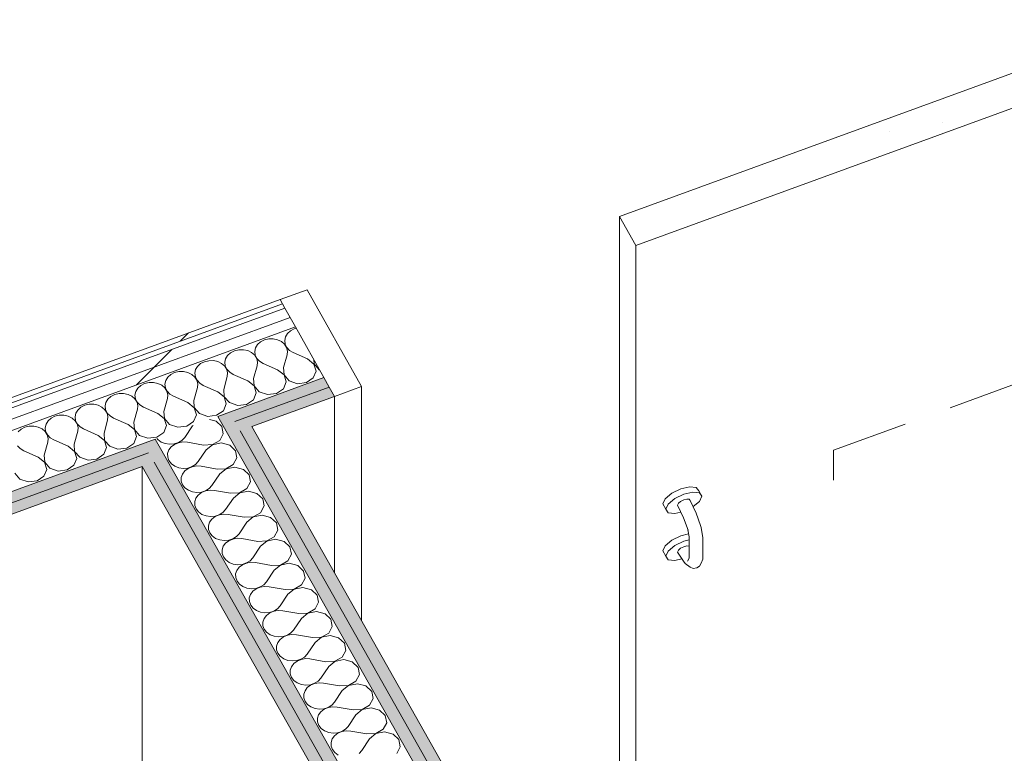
# Model space of a CAD drawing. Header units: millimetres. Extents: x -8337 to 19291, y 9509 to 21675.
# Tile 61 of 163: x -994 to 67, y 14546 to 15336. Entities that reach past the tile are written whole.
import ezdxf

# ---------------------------------------------------------------- set-up
doc = ezdxf.new("R2010")
doc.units = ezdxf.units.MM
doc.header["$MEASUREMENT"] = 0
doc.linetypes.add('Wipeout_Contour', pattern=[1000, 0, -1000])
doc.layers.add('Nuevo_08_E_Envans secs', color=7, linetype='Continuous')
doc.layers.add('Nuevo_Puertas Archicad', color=7, linetype='Continuous')
for name, color, linetype, lineweight in [('Nuevo_08_E_Envans secs_Pluma_Nº__1', 7, 'Continuous', 5), ('Nuevo_08_E_Envans secs_Pluma_Nº__47', 7, 'Continuous', 20), ('Nuevo_Puertas Archicad_Pluma_Nº__1', 7, 'Continuous', 5)]:
    doc.layers.add(name, color=color, linetype=linetype, lineweight=lineweight)
for name, color, linetype, lineweight, true_color in [('Nuevo_08_E_Envans secs_Pluma_Nº__102', 7, 'Continuous', 5, 0xcccccc), ('Nuevo_08_E_Envans secs_Pluma_Nº__171', 171, 'Continuous', 13, 0xaaaaff), ('Nuevo_08_E_Envans secs_Pluma_Nº__177', 7, 'Continuous', 15, 0xf7e046), ('Nuevo_08_E_Envans secs_Pluma_Nº__79', 7, 'Continuous', 5, 0xaaffd5), ('Nuevo_Puertas Archicad_Pluma_Nº__3', 7, 'Continuous', 5, 0xa4a4a4)]:
    doc.layers.add(name, color=color, linetype=linetype, lineweight=lineweight, true_color=true_color)
pattern_1 = [(45, (0, 0), (-183.8478, 183.8478), [195, -65]), (45, (7e-14, 183.85), (-183.8478, 183.8478), [195, -65])]

# ---------------------------------------------------------------- blocks, each defined once
blk = doc.blocks.new('*X75')
at = {"layer": 'Nuevo_08_E_Envans secs_Pluma_Nº__102', "color": 254, "linetype": 'Continuous', "lineweight": 5, "true_color": 0xcccccc}
for p, q in [((-707.7, 14994.6), (-708.5, 14990.7)), ((-705.5, 14998.1), (-707.7, 14994.6)), ((-702.3, 15001), (-705.5, 14998.1)), ((-698.2, 15003.1), (-702.3, 15001)), ((-696, 15003.7), (-698.2, 15003.1)), ((-737.8, 14986.3), (-739.9, 14982.8)), ((-734.5, 14989.3), (-737.8, 14986.3)), ((-730.4, 14991.4), (-734.5, 14989.3)), ((-725.7, 14992.5), (-730.4, 14991.4)), ((-720.8, 14992.5), (-725.7, 14992.5)), ((-716.1, 14991.5), (-720.8, 14992.5)), ((-711.9, 14989.4), (-716.1, 14991.5)), ((-708.6, 14986.6), (-711.9, 14989.4)), ((-706.4, 14983.1), (-708.6, 14986.6)), ((-708.5, 14990.7), (-708.1, 14986.8)), ((-708.1, 14986.8), (-706.3, 14983.1)), ((-770, 14974.6), (-772.1, 14971)), ((-766.7, 14977.5), (-770, 14974.6)), ((-762.6, 14979.6), (-766.7, 14977.5)), ((-757.9, 14980.7), (-762.6, 14979.6)), ((-753, 14980.7), (-757.9, 14980.7)), ((-748.3, 14979.7), (-753, 14980.7)), ((-744.2, 14977.7), (-748.3, 14979.7)), ((-740.8, 14974.8), (-744.2, 14977.7)), ((-739.9, 14982.8), (-740.8, 14978.9)), ((-740.8, 14978.9), (-740.3, 14975)), ((-738.6, 14971.3), (-740.8, 14974.8)), ((-740.3, 14975), (-738.5, 14971.3)), ((-709.7, 14961.4), (-705.8, 14975.3)), ((-705.4, 14979.2), (-706.4, 14983.1)), ((-706.3, 14983.1), (-703.3, 14980)), ((-705.8, 14975.3), (-705.4, 14979.2)), ((-703.3, 14980), (-699.4, 14977.6)), ((-683.9, 14970.8), (-699.4, 14977.6)), ((-802.2, 14962.8), (-804.4, 14959.3)), ((-799, 14965.7), (-802.2, 14962.8)), ((-794.8, 14967.8), (-799, 14965.7)), ((-790.2, 14968.9), (-794.8, 14967.8)), ((-785.3, 14969), (-790.2, 14968.9)), ((-780.6, 14967.9), (-785.3, 14969)), ((-776.4, 14965.9), (-780.6, 14967.9)), ((-773.1, 14963), (-776.4, 14965.9)), ((-770.8, 14959.5), (-773.1, 14963)), ((-772.1, 14971), (-773, 14967.2)), ((-773, 14967.2), (-772.5, 14963.2)), ((-772.5, 14963.2), (-770.7, 14959.6)), ((-741.9, 14949.6), (-738, 14963.5)), ((-737.7, 14967.4), (-738.6, 14971.3)), ((-738.5, 14971.3), (-735.5, 14968.2)), ((-738, 14963.5), (-737.7, 14967.4)), ((-735.5, 14968.2), (-731.6, 14965.9)), ((-716.1, 14959), (-731.6, 14965.9)), ((-677, 14965.3), (-683.9, 14970.8)), ((-677.2, 14970.3), (-676.9, 14965.4)), ((-674.7, 14957.7), (-677, 14965.3)), ((-676.9, 14965.4), (-671.3, 14959)), ((-831.2, 14954), (-834.4, 14951)), ((-827.1, 14956.1), (-831.2, 14954)), ((-822.4, 14957.2), (-827.1, 14956.1)), ((-817.5, 14957.2), (-822.4, 14957.2)), ((-812.8, 14956.2), (-817.5, 14957.2)), ((-808.6, 14954.1), (-812.8, 14956.2)), ((-805.3, 14951.3), (-808.6, 14954.1)), ((-804.4, 14959.3), (-805.2, 14955.4)), ((-805.2, 14955.4), (-804.7, 14951.5)), ((-774.1, 14937.8), (-770.3, 14951.8)), ((-769.9, 14955.7), (-770.8, 14959.5)), ((-770.7, 14959.6), (-767.7, 14956.5)), ((-770.3, 14951.8), (-769.9, 14955.7)), ((-767.7, 14956.5), (-763.8, 14954.1)), ((-748.3, 14947.2), (-763.8, 14954.1)), ((-709.2, 14953.5), (-716.1, 14959)), ((-709.7, 14961.4), (-709.1, 14953.6)), ((-706.9, 14946), (-709.2, 14953.5)), ((-709.1, 14953.6), (-703.5, 14947.2)), ((-677.7, 14950.3), (-674.7, 14957.7)), ((-671.3, 14959), (-670.8, 14958.8)), ((-863.4, 14942.2), (-866.7, 14939.3)), ((-859.3, 14944.3), (-863.4, 14942.2)), ((-854.6, 14945.4), (-859.3, 14944.3)), ((-849.7, 14945.4), (-854.6, 14945.4)), ((-845, 14944.4), (-849.7, 14945.4)), ((-840.8, 14942.4), (-845, 14944.4)), ((-837.5, 14939.5), (-840.8, 14942.4)), ((-836.6, 14947.5), (-837.4, 14943.6)), ((-837.4, 14943.6), (-837, 14939.7)), ((-834.4, 14951), (-836.6, 14947.5)), ((-803.1, 14947.8), (-805.3, 14951.3)), ((-804.7, 14951.5), (-802.9, 14947.8)), ((-802.1, 14943.9), (-803.1, 14947.8)), ((-802.9, 14947.8), (-800, 14944.7)), ((-802.5, 14940), (-802.1, 14943.9)), ((-800, 14944.7), (-796.1, 14942.3)), ((-780.6, 14935.5), (-796.1, 14942.3)), ((-741.4, 14941.8), (-748.3, 14947.2)), ((-741.9, 14949.6), (-741.3, 14941.8)), ((-739.2, 14934.2), (-741.4, 14941.8)), ((-741.3, 14941.8), (-735.8, 14935.4)), ((-709.9, 14938.6), (-706.9, 14946)), ((-703.5, 14947.2), (-694.7, 14944.1)), ((-694.7, 14944.1), (-685.1, 14945.3)), ((-685.1, 14945.3), (-677.7, 14950.3)), ((-895.6, 14930.4), (-898.9, 14927.5)), ((-891.5, 14932.5), (-895.6, 14930.4)), ((-886.8, 14933.6), (-891.5, 14932.5)), ((-882, 14933.7), (-886.8, 14933.6)), ((-877.2, 14932.6), (-882, 14933.7)), ((-873.1, 14930.6), (-877.2, 14932.6)), ((-869.7, 14927.7), (-873.1, 14930.6)), ((-868.8, 14935.7), (-869.7, 14931.9)), ((-869.7, 14931.9), (-869.2, 14927.9)), ((-866.7, 14939.3), (-868.8, 14935.7)), ((-835.3, 14936), (-837.5, 14939.5)), ((-837, 14939.7), (-835.2, 14936)), ((-834.3, 14932.1), (-835.3, 14936)), ((-835.2, 14936), (-832.2, 14932.9)), ((-834.7, 14928.2), (-834.3, 14932.1)), ((-832.2, 14932.9), (-828.3, 14930.6)), ((-812.8, 14923.7), (-828.3, 14930.6)), ((-806.3, 14926.1), (-802.5, 14940)), ((-773.7, 14930), (-780.6, 14935.5)), ((-774.1, 14937.8), (-773.5, 14930.1)), ((-742.2, 14926.8), (-739.2, 14934.2)), ((-735.8, 14935.4), (-726.9, 14932.4)), ((-726.9, 14932.4), (-717.3, 14933.5)), ((-717.3, 14933.5), (-709.9, 14938.6)), ((-923.7, 14920.8), (-927.9, 14918.7)), ((-919.1, 14921.9), (-923.7, 14920.8)), ((-914.2, 14921.9), (-919.1, 14921.9)), ((-909.5, 14920.9), (-914.2, 14921.9)), ((-905.3, 14918.8), (-909.5, 14920.9)), ((-901, 14924), (-901.9, 14920.1)), ((-901.9, 14920.1), (-901.4, 14916.2)), ((-898.9, 14927.5), (-901, 14924)), ((-867.5, 14924.2), (-869.7, 14927.7)), ((-869.2, 14927.9), (-867.4, 14924.3)), ((-866.6, 14920.4), (-867.5, 14924.2)), ((-867.4, 14924.3), (-864.4, 14921.2)), ((-867, 14916.5), (-866.6, 14920.4)), ((-864.4, 14921.2), (-860.5, 14918.8)), ((-838.6, 14914.3), (-834.7, 14928.2)), ((-805.9, 14918.2), (-812.8, 14923.7)), ((-806.3, 14926.1), (-805.8, 14918.3)), ((-774.4, 14915), (-771.4, 14922.4)), ((-771.4, 14922.4), (-773.7, 14930)), ((-773.5, 14930.1), (-768, 14923.7)), ((-768, 14923.7), (-759.1, 14920.6)), ((-759.1, 14920.6), (-749.5, 14921.8)), ((-749.5, 14921.8), (-742.2, 14926.8)), ((-951.3, 14910.1), (-956, 14909)), ((-946.4, 14910.1), (-951.3, 14910.1)), ((-941.7, 14909.1), (-946.4, 14910.1)), ((-933.3, 14912.2), (-934.1, 14908.3)), ((-931.1, 14915.7), (-933.3, 14912.2)), ((-927.9, 14918.7), (-931.1, 14915.7)), ((-902, 14916), (-905.3, 14918.8)), ((-899.7, 14912.5), (-902, 14916)), ((-901.4, 14916.2), (-899.6, 14912.5)), ((-898.8, 14908.6), (-899.7, 14912.5)), ((-899.6, 14912.5), (-896.6, 14909.4)), ((-896.6, 14909.4), (-892.7, 14907)), ((-870.8, 14902.5), (-867, 14916.5)), ((-845, 14911.9), (-860.5, 14918.8)), ((-838.1, 14906.5), (-845, 14911.9)), ((-838.6, 14914.3), (-838, 14906.5)), ((-806.6, 14903.3), (-803.6, 14910.7)), ((-803.6, 14910.7), (-805.9, 14918.2)), ((-805.8, 14918.3), (-800.2, 14911.9)), ((-800.2, 14911.9), (-791.3, 14908.8)), ((-791.3, 14908.8), (-781.8, 14910)), ((-781.8, 14910), (-774.4, 14915)), ((-965.5, 14900.4), (-966.3, 14896.6)), ((-963.3, 14904), (-965.5, 14900.4)), ((-960.1, 14906.9), (-963.3, 14904)), ((-956, 14909), (-960.1, 14906.9)), ((-937.5, 14907.1), (-941.7, 14909.1)), ((-934.2, 14904.2), (-937.5, 14907.1)), ((-932, 14900.7), (-934.2, 14904.2)), ((-934.1, 14908.3), (-933.6, 14904.4)), ((-933.6, 14904.4), (-931.8, 14900.7)), ((-931, 14896.8), (-932, 14900.7)), ((-931.8, 14900.7), (-928.9, 14897.6)), ((-903, 14890.8), (-899.2, 14904.7)), ((-899.2, 14904.7), (-898.8, 14908.6)), ((-877.2, 14900.2), (-892.7, 14907)), ((-870.3, 14894.7), (-877.2, 14900.2)), ((-870.8, 14902.5), (-870.2, 14894.8)), ((-838.8, 14891.5), (-835.8, 14898.9)), ((-835.8, 14898.9), (-838.1, 14906.5)), ((-838, 14906.5), (-832.4, 14900.1)), ((-832.4, 14900.1), (-823.6, 14897.1)), ((-814, 14898.2), (-806.6, 14903.3)), ((-992.3, 14895.1), (-995.6, 14892.2)), ((-988.2, 14897.2), (-992.3, 14895.1)), ((-983.5, 14898.3), (-988.2, 14897.2)), ((-978.6, 14898.4), (-983.5, 14898.3)), ((-973.9, 14897.3), (-978.6, 14898.4)), ((-969.7, 14895.3), (-973.9, 14897.3)), ((-966.4, 14892.4), (-969.7, 14895.3)), ((-964.2, 14888.9), (-966.4, 14892.4)), ((-966.3, 14896.6), (-965.9, 14892.6)), ((-965.9, 14892.6), (-964.1, 14889)), ((-963.2, 14885.1), (-964.2, 14888.9)), ((-964.1, 14889), (-961.1, 14885.9)), ((-935.2, 14879), (-931.4, 14892.9)), ((-931.4, 14892.9), (-931, 14896.8)), ((-928.9, 14897.6), (-925, 14895.3)), ((-909.5, 14888.4), (-925, 14895.3)), ((-902.6, 14882.9), (-909.5, 14888.4)), ((-903, 14890.8), (-902.4, 14883)), ((-868.1, 14887.1), (-870.3, 14894.7)), ((-870.2, 14894.8), (-864.7, 14888.4)), ((-864.7, 14888.4), (-855.8, 14885.3)), ((-846.2, 14886.5), (-838.8, 14891.5)), ((-823.6, 14897.1), (-814, 14898.2)), ((-967.5, 14867.2), (-963.6, 14881.2)), ((-963.6, 14881.2), (-963.2, 14885.1)), ((-961.1, 14885.9), (-957.2, 14883.5)), ((-941.7, 14876.6), (-957.2, 14883.5)), ((-935.2, 14879), (-934.7, 14871.2)), ((-900.3, 14875.4), (-902.6, 14882.9)), ((-902.4, 14883), (-896.9, 14876.6)), ((-878.4, 14874.7), (-871.1, 14879.7)), ((-871.1, 14879.7), (-868.1, 14887.1)), ((-855.8, 14885.3), (-846.2, 14886.5)), ((-996.3, 14877.2), (-993.3, 14874.1)), ((-993.3, 14874.1), (-989.4, 14871.7)), ((-973.9, 14864.9), (-989.4, 14871.7)), ((-967.5, 14867.2), (-966.9, 14859.5)), ((-934.8, 14871.2), (-941.7, 14876.6)), ((-932.5, 14863.6), (-934.8, 14871.2)), ((-934.7, 14871.2), (-929.1, 14864.8)), ((-910.7, 14862.9), (-903.3, 14868)), ((-903.3, 14868), (-900.3, 14875.4)), ((-896.9, 14876.6), (-888, 14873.5)), ((-888, 14873.5), (-878.4, 14874.7)), ((-967, 14859.4), (-973.9, 14864.9)), ((-964.7, 14851.8), (-967, 14859.4)), ((-966.9, 14859.5), (-961.3, 14853.1)), ((-935.5, 14856.2), (-932.5, 14863.6)), ((-929.1, 14864.8), (-920.2, 14861.8)), ((-920.2, 14861.8), (-910.7, 14862.9)), ((-999.1, 14847.7), (-993.6, 14841.3)), ((-967.7, 14844.4), (-964.7, 14851.8)), ((-961.3, 14853.1), (-952.5, 14850)), ((-952.5, 14850), (-942.9, 14851.2)), ((-942.9, 14851.2), (-935.5, 14856.2)), ((-993.6, 14841.3), (-984.7, 14838.2)), ((-984.7, 14838.2), (-975.1, 14839.4)), ((-975.1, 14839.4), (-967.7, 14844.4))]:
    blk.add_line(p, q, dxfattribs=at)
blk = doc.blocks.new('Elem Sección_70_1')
at = {"layer": 'Nuevo_08_E_Envans secs_Pluma_Nº__79', "linetype": 'Continuous', "lineweight": 5, "true_color": 0xaaffd5}
for points in [[(-780.4, 14908.9), (-774.7, 14898.8), (-762.2, 14903.4), (-660.5, 14940.5), (-666.2, 14950.6)], [(-660.5, 14940.5), (-762.2, 14903.4), (-756.4, 14893.3), (-654.8, 14930.4)], [(-1992.7, 14466.3), (-1987, 14456.1), (-855, 14869.5), (-842.4, 14874.1), (-848.1, 14884.2)], [(-855, 14869.5), (-1987, 14456.1), (-1981.4, 14446), (-849.2, 14859.4)]]:
    blk.add_hatch(color=121, dxfattribs=at).paths.add_polyline_path(points)
at = {"layer": 'Nuevo_08_E_Envans secs', "lineweight": 0}
blk.add_blockref('*X75', (0, 0), dxfattribs=at)
at = {"color": 254, "linetype": 'Wipeout_Contour', "lineweight": 0, "ltscale": 59428.537823}
blk.add_wipeout([(-708.2, 15025.4), (-2034.7, 14541.1), (-2029.1, 14530.9), (-702.5, 15015.3)], dxfattribs=at).dxf.layer = 'Nuevo_08_E_Envans secs'
at = {"layer": 'Nuevo_08_E_Envans secs_Pluma_Nº__177', "linetype": 'Continuous', "lineweight": 15, "true_color": 0xf7e046}
h = blk.add_hatch(dxfattribs=at)
h.set_pattern_fill('Panellat_HPL_0001', color=53, style=0, pattern_type=2)
h.set_pattern_definition(pattern_1)
h.paths.add_polyline_path([(-708.2, 15025.4), (-2034.7, 14541.1), (-2029.1, 14530.9), (-702.5, 15015.3)])
at = {"color": 254, "linetype": 'Wipeout_Contour', "lineweight": 0, "ltscale": 59386.127591}
blk.add_wipeout([(-2029.1, 14530.9), (-2023.4, 14520.8), (-696.8, 15005.2), (-702.5, 15015.3)], dxfattribs=at).dxf.layer = 'Nuevo_08_E_Envans secs'
at = {"layer": 'Nuevo_08_E_Envans secs_Pluma_Nº__177', "linetype": 'Continuous', "lineweight": 15, "true_color": 0xf7e046}
h = blk.add_hatch(dxfattribs=at)
h.set_pattern_fill('Panellat_HPL_0001', color=53, style=0, pattern_type=2)
h.set_pattern_definition(pattern_1)
h.paths.add_polyline_path([(-2029.1, 14530.9), (-2023.4, 14520.8), (-696.8, 15005.2), (-702.5, 15015.3)])
at = {"color": 254, "linetype": 'Wipeout_Contour', "lineweight": 0, "ltscale": 59479.111652}
blk.add_wipeout([(-2037.4, 14545.8), (-710.8, 15030.1), (-713.5, 15034.8), (-2040, 14550.4)], dxfattribs=at).dxf.layer = 'Nuevo_08_E_Envans secs'
at = {"layer": 'Nuevo_08_E_Envans secs_Pluma_Nº__171', "linetype": 'Continuous', "lineweight": 13, "true_color": 0xaaaaff}
h = blk.add_hatch(dxfattribs=at)
h.set_pattern_fill('Panellat_HPL_0001', color=161, style=0, pattern_type=2)
h.set_pattern_definition(pattern_1)
h.paths.add_polyline_path([(-2037.4, 14545.8), (-710.8, 15030.1), (-713.5, 15034.8), (-2040, 14550.4)])
at = {"layer": 'Nuevo_08_E_Envans secs_Pluma_Nº__1', "color": 7, "linetype": 'Continuous', "lineweight": 5}
for p, q in [((-713.5, 15034.8), (-2040, 14550.4)), ((-710.8, 15030.1), (-2037.4, 14545.8)), ((-708.2, 15025.4), (-2034.7, 14541.1)), ((-702.5, 15015.3), (-2029.1, 14530.9)), ((-696.8, 15005.2), (-2023.4, 14520.8)), ((-666.2, 14950.6), (-780.4, 14908.9)), ((-660.5, 14940.5), (-762.2, 14903.4)), ((-654.8, 14930.4), (-743.9, 14897.9)), ((-848.1, 14884.2), (-1992.7, 14466.3)), ((-855, 14869.5), (-1987, 14456.1)), ((-861.8, 14854.8), (-1981.4, 14446))]:
    blk.add_line(p, q, dxfattribs=at)
blk = doc.blocks.new('Elem Sección_110_1')
at = {"layer": 'Nuevo_Puertas Archicad', "linetype": 'Continuous', "lineweight": 0, "true_color": 0xffffff}
h = blk.add_hatch(dxfattribs=at)
h.set_pattern_fill('Hormigón_en_Masa_0001', style=0, pattern_type=2)
h.set_pattern_definition([(0, (0, 0), (0, 779.423), [48.75, -401.25]), (0, (225, 389.7), (0, 779.423), [48.75, -401.25]), (60, (0, 0), (-675, 389.71), [48.75, -401.25]), (60, (450, 0), (-675, 389.71), [48.75, -401.25]), (120, (48.75, 0), (675, 389.71), [48.75, -401.25]), (120, (498.75, 0), (675, 389.71), [48.75, -401.25]), (0, (0, 75), (0, 150), [0, -150, 0, -225]), (45, (75, 75), (-106.066, 106.066), [0, -112.5, 0, -187.5])])
h.paths.add_polyline_path([(-347.8, 15124.2), (-330.3, 15093), (481.8, 15389.5), (464.3, 15420.7)])
at = {"layer": 'Nuevo_Puertas Archicad_Pluma_Nº__1', "color": 7, "linetype": 'Continuous', "lineweight": 5}
for p, q in [((464.3, 15420.7), (-347.8, 15124.2)), ((481.8, 15389.5), (-330.3, 15093)), ((-347.8, 15124.2), (-330.3, 15093)), ((-684.4, 15045.4), (-713.5, 15034.8)), ((-684.4, 15045.4), (-625.8, 14941)), ((-625.8, 14941), (-654.8, 14930.4))]:
    blk.add_line(p, q, dxfattribs=at)
at = {"layer": 'Nuevo_Puertas Archicad_Pluma_Nº__1', "color": 7, "linetype": 'Continuous', "lineweight": 5, "flags": 128}
blk.add_lwpolyline([(-713.5, 15034.8), (-710.8, 15030.1), (-708.2, 15025.4), (-702.5, 15015.3), (-696.8, 15005.2), (-666.2, 14950.6), (-660.5, 14940.5), (-654.8, 14930.4)], dxfattribs=at)
at = {"layer": 'Nuevo_Puertas Archicad_Pluma_Nº__3', "color": 253, "linetype": 'Continuous', "lineweight": 5, "true_color": 0xa4a4a4}
for p, q in [((-347.8, 14349.9), (-347.8, 15124.2)), ((-330.3, 14318.8), (-330.3, 15093)), ((8.1, 14918.2), (85.4, 14946.4)), ((-625.8, 14689), (-625.8, 14941)), ((-654.8, 14930.4), (-654.8, 14740.3)), ((-117.6, 14872.3), (-40.2, 14900.6)), ((-117.6, 14872.3), (-117.6, 14840.1)), ((-291.6, 14826), (-298.7, 14820.1)), ((-282, 14830.8), (-291.6, 14826)), ((-278.7, 14824.9), (-288.4, 14820.2)), ((-272.3, 14833.1), (-282, 14830.8)), ((-269, 14827.2), (-278.7, 14824.9)), ((-265.2, 14832.3), (-272.3, 14833.1)), ((-261.9, 14826.5), (-269, 14827.2)), ((-262.6, 14828.6), (-265.2, 14832.3)), ((-262.6, 14828.6), (-259.4, 14822.8)), ((-259.4, 14822.8), (-261.9, 14826.5)), ((-298.7, 14820.1), (-301.3, 14814.5)), ((-301.3, 14814.5), (-298, 14808.7)), ((-295.4, 14814.2), (-298, 14808.7)), ((-288.4, 14820.2), (-295.4, 14814.2)), ((-284.5, 14815.2), (-285.5, 14813.3)), ((-282.1, 14817.3), (-284.5, 14815.2)), ((-278.7, 14819), (-282.1, 14817.3)), ((-275.3, 14819.8), (-278.7, 14819)), ((-272.8, 14819.5), (-275.3, 14819.8)), ((-271.9, 14818.2), (-272.8, 14819.5)), ((-271.9, 14818.2), (-265.4, 14804.7)), ((-268.7, 14811.6), (-261.9, 14817.3)), ((-261.9, 14817.3), (-259.4, 14822.8)), ((-298, 14808.7), (-295.4, 14805)), ((-295.4, 14805), (-288.4, 14804.2)), ((-288.4, 14804.2), (-281.8, 14805.8)), ((-285.5, 14813.3), (-278.9, 14799.7)), ((-265.4, 14804.7), (-260.5, 14791.1)), ((-278.9, 14799.7), (-274.1, 14786.1)), ((-273.5, 14782.2), (-282, 14780.2)), ((-274.3, 14786.6), (-272.9, 14779.2)), ((-260.5, 14791.1), (-260.1, 14789.2)), ((-260.1, 14789.2), (-258.2, 14778)), ((-291.6, 14775.4), (-298.7, 14769.5)), ((-282, 14780.2), (-291.6, 14775.4)), ((-278.7, 14774.4), (-288.4, 14769.6)), ((-272.9, 14775.7), (-278.7, 14774.4)), ((-272.9, 14756.2), (-272.9, 14779.2)), ((-258.2, 14755), (-258.2, 14778)), ((-298.7, 14769.5), (-301.3, 14763.9)), ((-301.3, 14763.9), (-298, 14758.1)), ((-295.4, 14763.6), (-298, 14758.1)), ((-288.4, 14769.6), (-295.4, 14763.6)), ((-284.5, 14764.6), (-285.5, 14762.7)), ((-285.5, 14762.7), (-278.9, 14752.8)), ((-282.1, 14766.7), (-284.5, 14764.6)), ((-278.7, 14768.4), (-282.1, 14766.7)), ((-275.3, 14769.2), (-278.7, 14768.4)), ((-272.9, 14768.9), (-275.3, 14769.2)), ((-298, 14758.1), (-295.4, 14754.4)), ((-295.4, 14754.4), (-288.4, 14753.7)), ((-288.4, 14753.7), (-280.7, 14755.5)), ((-278.9, 14752.8), (-277.2, 14750.4)), ((-277.2, 14750.4), (-271.9, 14746.5)), ((-274.5, 14752.8), (-272.9, 14756.2)), ((-261.6, 14747.6), (-260.1, 14750.8)), ((-260.1, 14750.8), (-258.2, 14755)), ((-271.9, 14746.5), (-268.4, 14745.1)), ((-268.4, 14745.1), (-264.7, 14745.5)), ((-264.7, 14745.5), (-261.6, 14747.6))]:
    blk.add_line(p, q, dxfattribs=at)
blk = doc.blocks.new('*X142')
at = {"layer": 'Nuevo_08_E_Envans secs_Pluma_Nº__102', "color": 254, "linetype": 'Continuous', "lineweight": 5, "true_color": 0xcccccc}
for p, q in [((-807.7, 14898.7), (-816.2, 14886.2)), ((-807.2, 14899.1), (-807.7, 14898.7)), ((-782.4, 14903.7), (-789.5, 14905.6)), ((-776.1, 14897.8), (-782.4, 14903.7)), ((-778.4, 14882.9), (-774.7, 14890.1)), ((-774.7, 14890.1), (-776.1, 14897.8)), ((-846.1, 14884.9), (-845.2, 14883.8)), ((-845.2, 14883.8), (-841.6, 14881.2)), ((-841.6, 14881.2), (-837.2, 14879.5)), ((-837.2, 14879.5), (-832.4, 14878.8)), ((-832.4, 14878.8), (-827.5, 14879.2)), ((-827.3, 14878.7), (-830.8, 14876)), ((-827.5, 14879.2), (-823, 14880.6)), ((-822.9, 14880.5), (-827.3, 14878.7)), ((-823, 14880.6), (-819.1, 14883)), ((-818.1, 14881.3), (-822.9, 14880.5)), ((-819.1, 14883), (-816.2, 14886.2)), ((-813.3, 14881), (-818.1, 14881.3)), ((-796, 14878), (-813.3, 14881)), ((-796, 14878), (-786.3, 14878.4)), ((-786.3, 14878.3), (-793.1, 14872.8)), ((-786.3, 14878.4), (-778.4, 14882.9)), ((-776.9, 14880.2), (-786.3, 14878.3)), ((-767.7, 14877.8), (-776.9, 14880.2)), ((-761.4, 14871.9), (-767.7, 14877.8)), ((-833.3, 14872.7), (-834.6, 14868.9)), ((-834.6, 14868.9), (-834.5, 14864.9)), ((-830.8, 14876), (-833.3, 14872.7)), ((-793.1, 14872.8), (-801.5, 14860.2)), ((-760, 14864.1), (-761.4, 14871.9)), ((-834.5, 14864.9), (-833.1, 14861.2)), ((-833.1, 14861.2), (-830.5, 14857.8)), ((-830.5, 14857.8), (-826.9, 14855.2)), ((-808.3, 14854.7), (-804.4, 14857.1)), ((-804.4, 14857.1), (-801.5, 14860.2)), ((-771.7, 14852.5), (-763.8, 14857)), ((-763.8, 14857), (-760, 14864.1)), ((-826.9, 14855.2), (-822.5, 14853.5)), ((-822.5, 14853.5), (-817.7, 14852.8)), ((-818.7, 14846.7), (-819.9, 14842.9)), ((-816.1, 14850.1), (-818.7, 14846.7)), ((-817.7, 14852.8), (-812.8, 14853.2)), ((-812.6, 14852.8), (-816.1, 14850.1)), ((-812.8, 14853.2), (-808.3, 14854.7)), ((-808.2, 14854.6), (-812.6, 14852.8)), ((-803.5, 14855.4), (-808.2, 14854.6)), ((-798.6, 14855.1), (-803.5, 14855.4)), ((-781.3, 14852), (-798.6, 14855.1)), ((-778.4, 14846.8), (-786.9, 14834.3)), ((-781.3, 14852), (-771.7, 14852.5)), ((-771.6, 14852.4), (-778.4, 14846.8)), ((-762.2, 14854.2), (-771.6, 14852.4)), ((-753, 14851.8), (-762.2, 14854.2)), ((-746.8, 14845.9), (-753, 14851.8)), ((-745.3, 14838.2), (-746.8, 14845.9)), ((-819.9, 14842.9), (-819.9, 14839)), ((-819.9, 14839), (-818.5, 14835.2)), ((-818.5, 14835.2), (-815.9, 14831.9)), ((-749.1, 14831), (-745.3, 14838.2)), ((-815.9, 14831.9), (-812.2, 14829.3)), ((-812.2, 14829.3), (-807.8, 14827.6)), ((-807.8, 14827.6), (-803, 14826.9)), ((-803, 14826.9), (-798.2, 14827.3)), ((-797.9, 14826.8), (-801.5, 14824.1)), ((-798.2, 14827.3), (-793.6, 14828.7)), ((-793.6, 14828.6), (-797.9, 14826.8)), ((-793.6, 14828.7), (-789.8, 14831.1)), ((-788.8, 14829.4), (-793.6, 14828.6)), ((-789.8, 14831.1), (-786.9, 14834.3)), ((-783.9, 14829.1), (-788.8, 14829.4)), ((-766.7, 14826.1), (-783.9, 14829.1)), ((-766.7, 14826.1), (-757, 14826.5)), ((-756.9, 14826.4), (-763.7, 14820.9)), ((-757, 14826.5), (-749.1, 14831)), ((-747.6, 14828.3), (-756.9, 14826.4)), ((-738.4, 14825.9), (-747.6, 14828.3)), ((-732.1, 14820), (-738.4, 14825.9)), ((-804, 14820.8), (-805.3, 14817)), ((-805.3, 14817), (-805.2, 14813)), ((-801.5, 14824.1), (-804, 14820.8)), ((-763.7, 14820.9), (-772.2, 14808.4)), ((-730.6, 14812.3), (-732.1, 14820)), ((-805.2, 14813), (-803.8, 14809.3)), ((-803.8, 14809.3), (-801.2, 14806)), ((-801.2, 14806), (-797.6, 14803.3)), ((-797.6, 14803.3), (-793.2, 14801.6)), ((-779, 14802.8), (-775.1, 14805.2)), ((-774.1, 14803.5), (-778.9, 14802.7)), ((-775.1, 14805.2), (-772.2, 14808.4)), ((-769.3, 14803.2), (-774.1, 14803.5)), ((-742.3, 14800.6), (-734.4, 14805.1)), ((-734.4, 14805.1), (-730.6, 14812.3)), ((-793.2, 14801.6), (-788.4, 14800.9)), ((-789.3, 14794.8), (-790.6, 14791)), ((-786.8, 14798.2), (-789.3, 14794.8)), ((-788.4, 14800.9), (-783.5, 14801.3)), ((-783.2, 14800.9), (-786.8, 14798.2)), ((-783.5, 14801.3), (-779, 14802.8)), ((-778.9, 14802.7), (-783.2, 14800.9)), ((-752, 14800.1), (-769.3, 14803.2)), ((-749.1, 14794.9), (-757.5, 14782.4)), ((-752, 14800.1), (-742.3, 14800.6)), ((-742.3, 14800.5), (-749.1, 14794.9)), ((-732.9, 14802.3), (-742.3, 14800.5)), ((-723.7, 14799.9), (-732.9, 14802.3)), ((-717.4, 14794), (-723.7, 14799.9)), ((-716, 14786.3), (-717.4, 14794)), ((-790.6, 14791), (-790.5, 14787.1)), ((-790.5, 14787.1), (-789.1, 14783.3)), ((-789.1, 14783.3), (-786.5, 14780)), ((-760.4, 14779.3), (-757.5, 14782.4)), ((-719.8, 14779.1), (-716, 14786.3)), ((-786.5, 14780), (-782.9, 14777.4)), ((-782.9, 14777.4), (-778.5, 14775.7)), ((-778.5, 14775.7), (-773.7, 14775)), ((-772.1, 14772.3), (-774.7, 14768.9)), ((-773.7, 14775), (-768.8, 14775.4)), ((-768.6, 14774.9), (-772.1, 14772.3)), ((-768.8, 14775.4), (-764.3, 14776.9)), ((-764.2, 14776.7), (-768.6, 14774.9)), ((-764.3, 14776.9), (-760.4, 14779.3)), ((-759.5, 14777.5), (-764.2, 14776.7)), ((-754.6, 14777.2), (-759.5, 14777.5)), ((-737.3, 14774.2), (-754.6, 14777.2)), ((-737.3, 14774.2), (-727.7, 14774.6)), ((-727.6, 14774.5), (-734.4, 14769)), ((-727.7, 14774.6), (-719.8, 14779.1)), ((-718.2, 14776.4), (-727.6, 14774.5)), ((-709, 14774), (-718.2, 14776.4)), ((-702.8, 14768.1), (-709, 14774)), ((-774.7, 14768.9), (-775.9, 14765.1)), ((-775.9, 14765.1), (-775.9, 14761.1)), ((-775.9, 14761.1), (-774.5, 14757.4)), ((-734.4, 14769), (-742.9, 14756.5)), ((-701.3, 14760.4), (-702.8, 14768.1)), ((-774.5, 14757.4), (-771.9, 14754.1)), ((-771.9, 14754.1), (-768.2, 14751.4)), ((-768.2, 14751.4), (-763.8, 14749.7)), ((-754.2, 14749.4), (-749.6, 14750.9)), ((-749.6, 14750.8), (-753.9, 14749)), ((-749.6, 14750.9), (-745.8, 14753.3)), ((-744.8, 14751.6), (-749.6, 14750.8)), ((-745.8, 14753.3), (-742.9, 14756.5)), ((-739.9, 14751.3), (-744.8, 14751.6)), ((-722.6, 14748.2), (-739.9, 14751.3)), ((-713, 14748.7), (-705.1, 14753.2)), ((-703.6, 14750.5), (-712.9, 14748.6)), ((-705.1, 14753.2), (-701.3, 14760.4)), ((-694.4, 14748.1), (-703.6, 14750.5)), ((-763.8, 14749.7), (-759, 14749)), ((-760, 14742.9), (-761.3, 14739.1)), ((-757.5, 14746.3), (-760, 14742.9)), ((-759, 14749), (-754.2, 14749.4)), ((-753.9, 14749), (-757.5, 14746.3)), ((-719.7, 14743), (-728.2, 14730.5)), ((-722.6, 14748.2), (-713, 14748.7)), ((-712.9, 14748.6), (-719.7, 14743)), ((-688.1, 14742.1), (-694.4, 14748.1)), ((-686.6, 14734.4), (-688.1, 14742.1)), ((-761.3, 14739.1), (-761.2, 14735.2)), ((-761.2, 14735.2), (-759.8, 14731.4)), ((-759.8, 14731.4), (-757.2, 14728.1)), ((-731.1, 14727.4), (-728.2, 14730.5)), ((-690.4, 14727.2), (-686.6, 14734.4)), ((-757.2, 14728.1), (-753.5, 14725.5)), ((-753.5, 14725.5), (-749.2, 14723.8)), ((-749.2, 14723.8), (-744.4, 14723.1)), ((-742.8, 14720.4), (-745.3, 14717)), ((-744.4, 14723.1), (-739.5, 14723.5)), ((-739.2, 14723), (-742.8, 14720.4)), ((-739.5, 14723.5), (-735, 14725)), ((-734.9, 14724.9), (-739.2, 14723)), ((-735, 14725), (-731.1, 14727.4)), ((-730.1, 14725.6), (-734.9, 14724.9)), ((-725.3, 14725.3), (-730.1, 14725.6)), ((-708, 14722.3), (-725.3, 14725.3)), ((-708, 14722.3), (-698.3, 14722.8)), ((-698.3, 14722.6), (-705, 14717.1)), ((-698.3, 14722.8), (-690.4, 14727.2)), ((-688.9, 14724.5), (-698.3, 14722.6)), ((-679.7, 14722.1), (-688.9, 14724.5)), ((-673.4, 14716.2), (-679.7, 14722.1)), ((-745.3, 14717), (-746.6, 14713.2)), ((-746.6, 14713.2), (-746.5, 14709.3)), ((-746.5, 14709.3), (-745.1, 14705.5)), ((-705, 14717.1), (-713.5, 14704.6)), ((-675.8, 14701.3), (-672, 14708.5)), ((-672, 14708.5), (-673.4, 14716.2)), ((-745.1, 14705.5), (-742.5, 14702.2)), ((-742.5, 14702.2), (-738.9, 14699.5)), ((-738.9, 14699.5), (-734.5, 14697.8)), ((-734.5, 14697.8), (-729.7, 14697.2)), ((-729.7, 14697.2), (-724.8, 14697.6)), ((-724.8, 14697.6), (-720.3, 14699)), ((-720.2, 14698.9), (-724.6, 14697.1)), ((-720.3, 14699), (-716.4, 14701.4)), ((-715.5, 14699.7), (-720.2, 14698.9)), ((-716.4, 14701.4), (-713.5, 14704.6)), ((-710.6, 14699.4), (-715.5, 14699.7)), ((-693.3, 14696.3), (-710.6, 14699.4)), ((-683.7, 14696.8), (-675.8, 14701.3)), ((-674.2, 14698.6), (-683.6, 14696.7)), ((-665, 14696.2), (-674.2, 14698.6)), ((-730.6, 14691), (-731.9, 14687.2)), ((-731.9, 14687.2), (-731.9, 14683.3)), ((-728.1, 14694.4), (-730.6, 14691)), ((-724.6, 14697.1), (-728.1, 14694.4)), ((-690.4, 14691.1), (-698.9, 14678.6)), ((-693.3, 14696.3), (-683.7, 14696.8)), ((-683.6, 14696.7), (-690.4, 14691.1)), ((-658.8, 14690.2), (-665, 14696.2)), ((-657.3, 14682.5), (-658.8, 14690.2)), ((-731.9, 14683.3), (-730.5, 14679.5)), ((-730.5, 14679.5), (-727.9, 14676.2)), ((-727.9, 14676.2), (-724.2, 14673.6)), ((-701.8, 14675.5), (-698.9, 14678.6)), ((-661.1, 14675.4), (-657.3, 14682.5)), ((-724.2, 14673.6), (-719.8, 14671.9)), ((-719.8, 14671.9), (-715, 14671.2)), ((-713.5, 14668.5), (-716, 14665.1)), ((-715, 14671.2), (-710.2, 14671.6)), ((-709.9, 14671.2), (-713.5, 14668.5)), ((-710.2, 14671.6), (-705.6, 14673.1)), ((-705.6, 14673), (-709.9, 14671.2)), ((-705.6, 14673.1), (-701.8, 14675.5)), ((-700.8, 14673.7), (-705.6, 14673)), ((-695.9, 14673.4), (-700.8, 14673.7)), ((-678.6, 14670.4), (-695.9, 14673.4)), ((-678.6, 14670.4), (-669, 14670.9)), ((-668.9, 14670.8), (-675.7, 14665.2)), ((-669, 14670.9), (-661.1, 14675.4)), ((-659.5, 14672.6), (-668.9, 14670.8)), ((-650.4, 14670.2), (-659.5, 14672.6)), ((-644.1, 14664.3), (-650.4, 14670.2)), ((-716, 14665.1), (-717.3, 14661.3)), ((-717.3, 14661.3), (-717.2, 14657.4)), ((-717.2, 14657.4), (-715.8, 14653.6)), ((-675.7, 14665.2), (-684.2, 14652.7)), ((-646.4, 14649.4), (-642.6, 14656.6)), ((-642.6, 14656.6), (-644.1, 14664.3)), ((-715.8, 14653.6), (-713.2, 14650.3)), ((-713.2, 14650.3), (-709.5, 14647.7)), ((-709.5, 14647.7), (-705.2, 14645.9)), ((-705.2, 14645.9), (-700.3, 14645.3)), ((-700.3, 14645.3), (-695.5, 14645.7)), ((-695.2, 14645.2), (-698.8, 14642.5)), ((-695.5, 14645.7), (-691, 14647.1)), ((-690.9, 14647), (-695.2, 14645.2)), ((-691, 14647.1), (-687.1, 14649.5)), ((-686.1, 14647.8), (-690.9, 14647)), ((-687.1, 14649.5), (-684.2, 14652.7)), ((-681.3, 14647.5), (-686.1, 14647.8)), ((-664, 14644.4), (-681.3, 14647.5)), ((-664, 14644.4), (-654.3, 14644.9)), ((-654.3, 14644.8), (-661, 14639.2)), ((-654.3, 14644.9), (-646.4, 14649.4)), ((-644.9, 14646.7), (-654.3, 14644.8)), ((-635.7, 14644.3), (-644.9, 14646.7)), ((-629.4, 14638.3), (-635.7, 14644.3)), ((-701.3, 14639.1), (-702.6, 14635.4)), ((-702.6, 14635.4), (-702.5, 14631.4)), ((-698.8, 14642.5), (-701.3, 14639.1)), ((-661, 14639.2), (-669.5, 14626.7)), ((-628, 14630.6), (-629.4, 14638.3)), ((-702.5, 14631.4), (-701.1, 14627.6)), ((-701.1, 14627.6), (-698.5, 14624.3)), ((-698.5, 14624.3), (-694.9, 14621.7)), ((-676.3, 14621.2), (-672.4, 14623.6)), ((-672.4, 14623.6), (-669.5, 14626.7)), ((-639.7, 14619), (-631.8, 14623.5)), ((-631.8, 14623.5), (-628, 14630.6)), ((-694.9, 14621.7), (-690.5, 14620)), ((-690.5, 14620), (-685.7, 14619.3)), ((-686.6, 14613.2), (-687.9, 14609.4)), ((-684.1, 14616.6), (-686.6, 14613.2)), ((-685.7, 14619.3), (-680.8, 14619.7)), ((-680.6, 14619.3), (-684.1, 14616.6)), ((-680.8, 14619.7), (-676.3, 14621.2)), ((-676.2, 14621.1), (-680.6, 14619.3)), ((-671.4, 14621.8), (-676.2, 14621.1)), ((-666.6, 14621.5), (-671.4, 14621.8)), ((-649.3, 14618.5), (-666.6, 14621.5)), ((-646.4, 14613.3), (-654.8, 14600.8)), ((-649.3, 14618.5), (-639.7, 14619)), ((-639.6, 14618.9), (-646.4, 14613.3)), ((-630.2, 14620.7), (-639.6, 14618.9)), ((-621, 14618.3), (-630.2, 14620.7)), ((-614.8, 14612.4), (-621, 14618.3)), ((-613.3, 14604.7), (-614.8, 14612.4)), ((-687.9, 14609.4), (-687.9, 14605.5)), ((-687.9, 14605.5), (-686.5, 14601.7)), ((-617.1, 14597.5), (-613.3, 14604.7)), ((-686.5, 14601.7), (-683.9, 14598.4)), ((-683.9, 14598.4), (-680.2, 14595.8)), ((-680.2, 14595.8), (-675.8, 14594)), ((-675.8, 14594), (-671, 14593.4)), ((-671, 14593.4), (-666.2, 14593.8)), ((-665.9, 14593.3), (-669.5, 14590.6)), ((-666.2, 14593.8), (-661.6, 14595.2)), ((-661.6, 14595.1), (-665.9, 14593.3)), ((-661.6, 14595.2), (-657.8, 14597.6)), ((-656.8, 14595.9), (-661.6, 14595.1)), ((-657.8, 14597.6), (-654.8, 14600.8)), ((-651.9, 14595.6), (-656.8, 14595.9)), ((-634.6, 14592.5), (-651.9, 14595.6)), ((-634.6, 14592.5), (-625, 14593)), ((-624.9, 14592.9), (-631.7, 14587.4)), ((-625, 14593), (-617.1, 14597.5)), ((-615.5, 14594.8), (-624.9, 14592.9)), ((-606.3, 14592.4), (-615.5, 14594.8)), ((-600.1, 14586.4), (-606.3, 14592.4)), ((-672, 14587.3), (-673.3, 14583.5)), ((-673.3, 14583.5), (-673.2, 14579.5)), ((-669.5, 14590.6), (-672, 14587.3)), ((-631.7, 14587.4), (-640.2, 14574.8)), ((-598.6, 14578.7), (-600.1, 14586.4)), ((-673.2, 14579.5), (-671.8, 14575.8)), ((-671.8, 14575.8), (-669.2, 14572.4)), ((-669.2, 14572.4), (-665.5, 14569.8)), ((-647, 14569.3), (-643.1, 14571.7)), ((-642.1, 14570), (-646.9, 14569.2)), ((-643.1, 14571.7), (-640.2, 14574.8)), ((-637.2, 14569.7), (-642.1, 14570)), ((-610.3, 14567.1), (-602.4, 14571.6)), ((-602.4, 14571.6), (-598.6, 14578.7)), ((-665.5, 14569.8), (-661.1, 14568.1)), ((-661.1, 14568.1), (-656.3, 14567.4)), ((-657.3, 14561.3), (-658.6, 14557.5)), ((-654.8, 14564.7), (-657.3, 14561.3)), ((-656.3, 14567.4), (-651.5, 14567.8)), ((-651.2, 14567.4), (-654.8, 14564.7)), ((-651.5, 14567.8), (-647, 14569.3)), ((-646.9, 14569.2), (-651.2, 14567.4)), ((-620, 14566.6), (-637.2, 14569.7)), ((-617, 14561.4), (-625.5, 14548.9)), ((-620, 14566.6), (-610.3, 14567.1)), ((-610.3, 14567), (-617, 14561.4)), ((-600.9, 14568.8), (-610.3, 14567)), ((-591.7, 14566.4), (-600.9, 14568.8)), ((-585.4, 14560.5), (-591.7, 14566.4)), ((-584, 14552.8), (-585.4, 14560.5)), ((-658.6, 14557.5), (-658.5, 14553.6)), ((-658.5, 14553.6), (-657.1, 14549.8)), ((-657.1, 14549.8), (-654.5, 14546.5)), ((-628.4, 14545.7), (-625.5, 14548.9)), ((-587.8, 14545.6), (-584, 14552.8)), ((-654.5, 14546.5), (-650.9, 14543.9))]:
    blk.add_line(p, q, dxfattribs=at)
blk = doc.blocks.new('Elem Sección_117_1')
at = {"layer": 'Nuevo_08_E_Envans secs_Pluma_Nº__79', "linetype": 'Continuous', "lineweight": 5, "true_color": 0xaaffd5}
for points in [[(-774.7, 14898.8), (-100.8, 13706.7), (-88.3, 13711.4), (-94, 13721.5), (-756.4, 14893.3), (-762.2, 14903.4)], [(-743.9, 14897.9), (-756.4, 14893.3), (-94, 13721.5), (-81.4, 13726.1)], [(-855, 14869.5), (-849.2, 14859.4), (-186.7, 13687.4), (-181, 13677.3), (-168.4, 13681.9), (-842.4, 14874.1)], [(-849.2, 14859.4), (-861.8, 14854.8), (-199.2, 13682.8), (-186.7, 13687.4)]]:
    blk.add_hatch(color=121, dxfattribs=at).paths.add_polyline_path(points)
at = {"layer": 'Nuevo_08_E_Envans secs_Pluma_Nº__1', "color": 7, "linetype": 'Continuous', "lineweight": 5}
for p, q in [((-756.4, 14893.3), (-94, 13721.5)), ((-743.9, 14897.9), (-81.4, 13726.1)), ((-849.2, 14859.4), (-186.7, 13687.4)), ((-861.8, 14854.8), (-199.2, 13682.8))]:
    blk.add_line(p, q, dxfattribs=at)
at = {"layer": 'Nuevo_08_E_Envans secs_Pluma_Nº__1', "color": 7, "linetype": 'Continuous', "lineweight": 5, "flags": 128}
for points in [[(-780.4, 14908.9), (-774.7, 14898.8), (-100.8, 13706.7), (-95.1, 13696.6)], [(-848.1, 14884.2), (-842.4, 14874.1), (-168.4, 13681.9), (-162.7, 13671.8)]]:
    blk.add_lwpolyline(points, dxfattribs=at)
at = {"layer": 'Nuevo_08_E_Envans secs_Pluma_Nº__47', "color": 7, "linetype": 'Continuous', "lineweight": 20}
blk.add_line((-861.8, 14854.8), (-861.8, 14081.4), dxfattribs=at)
at = {"layer": 'Nuevo_08_E_Envans secs', "lineweight": 0}
blk.add_blockref('*X142', (0, 0), dxfattribs=at)

msp = doc.modelspace()

# ---------------------------------------------------------------- block references
at = {"layer": 'Nuevo_08_E_Envans secs', "lineweight": 0}
msp.add_blockref('Elem Sección_70_1', (0, 0), dxfattribs=at)

# ---------------------------------------------------------------- next in the draw order: block references
msp.add_blockref('Elem Sección_117_1', (0, 0), dxfattribs=at)
at = {"layer": 'Nuevo_Puertas Archicad', "lineweight": 0}
msp.add_blockref('Elem Sección_110_1', (0, 0), dxfattribs=at)

doc.saveas('drawing.dxf')
